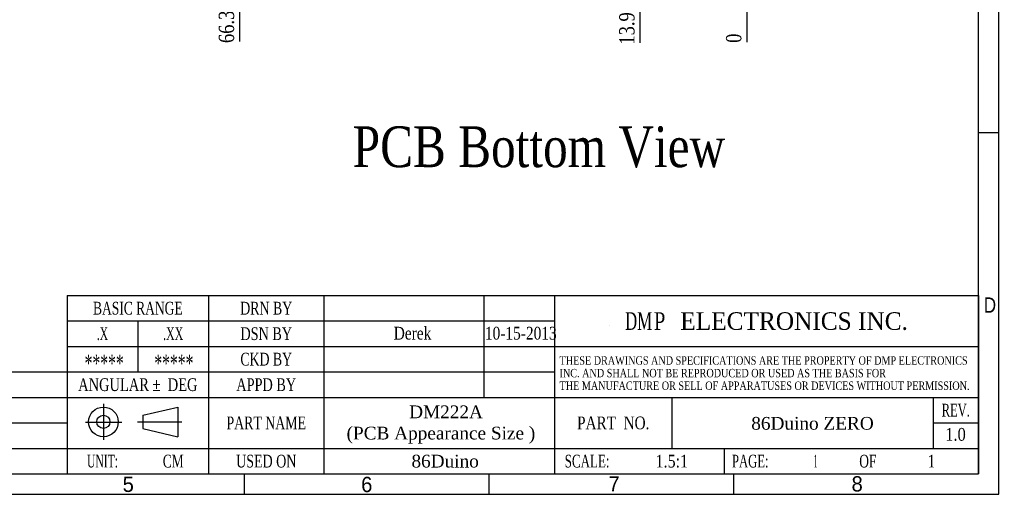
# Model space of a CAD drawing. Header units: millimetres. Extents: x 861 to 1254, y -31 to 249.
# Tile 20 of 41: x 1061 to 1254, y -27 to 66. Entities that reach past the tile are written whole.
import ezdxf
from ezdxf.enums import TextEntityAlignment as Align

# ---------------------------------------------------------------- set-up
doc = ezdxf.new("R2010")
doc.units = ezdxf.units.MM
doc.header["$LTSCALE"] = 32.67
doc.header["$PDMODE"] = 3
doc.header["$PDSIZE"] = 0.3125
doc.layers.get('0').update_dxf_attribs({"linetype": 'CONTINUOUS'})
doc.layers.get('Defpoints').update_dxf_attribs({"linetype": 'CONTINUOUS'})
doc.layers.add('尺寸標柱線', color=3, linetype='CONTINUOUS', lineweight=15)
doc.layers.add('文字線性', color=7, linetype='CONTINUOUS', lineweight=25)
doc.styles.get("Standard").update_dxf_attribs({"font": 'times.ttf', "width": 0.8})
doc.styles.add('TEXTSTYLE_0', font='txt', dxfattribs={"width": 0.8})
doc.styles.add('型式1', font='times.ttf')
doc.dimstyles.new('ISO-25(2)', dxfattribs={"dimtxt": 3, "dimasz": 2.5, "dimexe": 1, "dimexo": 1, "dimgap": 1, "dimtad": 1, "dimlfac": 0.666667, "dimdsep": 46, "dimtxsty": 'Standard', "dimcen": 2.5, "dimclrd": 3, "dimclre": 3, "dimclrt": 2, "dimadec": 0, "dimazin": 2, "dimtfac": 1, "dimtmove": 0, "dimatfit": 3, "dimfxl": 0, "dimarcsym": 0})

# ---------------------------------------------------------------- blocks, each defined once
blk = doc.blocks.new('*D254')
at = {"layer": 'Defpoints', "color": 0}
for p in [(1203.4, 80.18), (1203.4, 79.43), (1203.4, 64.12)]:
    blk.add_point(p, dxfattribs=at)
at = {"layer": '尺寸標柱線', "color": 3, "linetype": 'ByBlock', "lineweight": -2}
blk.add_line((1203.4, 79.18), (1203.4, 61.6), dxfattribs=at)
at = {"layer": '尺寸標柱線', "color": 2, "insert": (1200.88, 62.36), "char_height": 3, "attachment_point": 5, "rotation": 90}
blk.add_mtext('0', dxfattribs=at)
blk = doc.blocks.new('*D255')
at = {"layer": 'Defpoints', "color": 0}
for p in [(1182.45, 79.84), (1203.4, 79.43), (1182.45, 69.9)]:
    blk.add_point(p, dxfattribs=at)
at = {"layer": '尺寸標柱線', "color": 3, "linetype": 'ByBlock', "lineweight": -2}
blk.add_line((1182.45, 78.84), (1182.45, 61.49), dxfattribs=at)
at = {"layer": '尺寸標柱線', "color": 2, "insert": (1179.92, 65.19), "char_height": 3, "attachment_point": 5, "rotation": 90}
blk.add_mtext('13.97', dxfattribs=at)
blk = doc.blocks.new('*D256')
at = {"layer": 'Defpoints', "color": 0}
for p in [(1103.91, 87.46), (1203.4, 79.43), (1103.91, 70.26)]:
    blk.add_point(p, dxfattribs=at)
at = {"layer": '尺寸標柱線', "color": 3, "linetype": 'ByBlock', "lineweight": -2}
blk.add_line((1103.91, 86.46), (1103.91, 61.73), dxfattribs=at)
at = {"layer": '尺寸標柱線', "color": 2, "insert": (1101.38, 65.5), "char_height": 3, "attachment_point": 5, "rotation": 90}
blk.add_mtext('66.33', dxfattribs=at)

msp = doc.modelspace()

# ---------------------------------------------------------------- linework, layer by layer
at = {"color": 7, "linetype": 'Continuous', "lineweight": 30}
for p, q in [((1252.87, -27.104), (1252.87, 248.896)), ((1248.87, -23.104), (1248.87, 244.896)), ((1248.87, 43.896), (1252.87, 43.896)), ((864.87, -23.104), (1248.87, -23.104)), ((1104.87, -27.104), (1104.87, -23.104)), ((1152.87, -27.104), (1152.87, -23.104)), ((1200.87, -27.104), (1200.87, -23.104)), ((860.87, -27.104), (1252.87, -27.104))]:
    msp.add_line(p, q, dxfattribs=at)
at = {"color": 2, "linetype": 'Continuous', "lineweight": 30}
for p, q in [((1070.1, 11.908), (1165.725, 11.908)), ((1070.1, 11.908), (1070.1, -23.092)), ((1097.85, 11.908), (1097.85, -23.092)), ((1120.475, 11.908), (1120.475, -23.092)), ((1151.85, 11.908), (1151.85, -8.092)), ((1165.725, 11.908), (1165.725, -23.092)), ((1165.725, 11.908), (1248.85, 11.908)), ((1248.85, 11.908), (1248.85, -23.092)), ((1070.1, 6.908), (1165.725, 6.908)), ((1083.975, 6.908), (1083.975, -3.092)), ((1176.463, 6.021), (1176.463, 6.021)), ((1070.1, 1.908), (1248.85, 1.908)), ((897.939, -3.092), (1070.1, -3.092)), ((1070.1, -3.092), (1165.725, -3.092)), ((897.939, -8.092), (1070.1, -8.092)), ((1070.1, -8.092), (1248.85, -8.092)), ((1077.217, -9.38), (1077.217, -16.438)), ((1188.725, -8.092), (1188.725, -18.092)), ((1239.975, -8.092), (1239.975, -18.092)), ((1084.932, -11.585), (1091.822, -9.986)), ((1084.932, -11.585), (1084.932, -14.179)), ((1091.822, -9.986), (1091.822, -15.803)), ((897.939, -13.092), (1070.1, -13.092)), ((1073.709, -12.938), (1080.826, -12.938)), ((1083.899, -12.891), (1092.634, -12.891)), ((1239.975, -13.092), (1248.85, -13.092)), ((1084.932, -14.179), (1091.822, -15.803)), ((897.939, -18.092), (1070.1, -18.092)), ((1070.1, -18.092), (1248.85, -18.092)), ((1198.975, -18.092), (1198.975, -23.092)), ((1070.1, -23.092), (1248.85, -23.092))]:
    msp.add_line(p, q, dxfattribs=at)
for centre, radius in [((1077.216, -12.898), 2.915), ((1077.216, -12.893), 1.287)]:
    msp.add_circle(centre, radius, dxfattribs=at)

# ---------------------------------------------------------------- texts
for s, height, width, p, p2 in [('BASIC RANGE', 2.5, 0.716977, (1075.188, 8.158), (1092.761, 8.158)), ('DRN BY', 2.5, 0.73735, (1104.058, 8.158), (1114.266, 8.158)), ('DM', 3.45, 0.646698, (1179.546, 5.158), (1184.854, 5.158)), ('P', 3.45, 0.792704, (1185.202, 5.158), (1187.448, 5.158)), (' ELECTRONICS INC.', 3.45, 0.973801, (1189.142, 5.158), (1235.028, 5.158)), ('.X', 2.5, 0.619715, (1075.925, 3.158), (1078.149, 3.158)), ('.XX', 2.5, 0.635375, (1088.925, 3.158), (1092.899, 3.158)), ('DSN BY', 2.5, 0.754377, (1104.095, 3.158), (1114.23, 3.158)), ('*****', 3.45, 0.602386, (1073.535, -3.137), (1081.207, -3.137)), ('*****', 3.45, 0.602386, (1087.206, -3.137), (1094.878, -3.137)), ('CKD BY', 2.5, 0.732083, (1104.095, -1.842), (1114.23, -1.842)), ('ANGULAR %%P  DEG', 2.5, 0.769255, (1072.272, -6.842), (1095.678, -6.842)), ('APPD BY', 2.5, 0.757957, (1103.292, -6.842), (1115.032, -6.842)), ('REV.', 2.5, 0.662823, (1241.66, -11.842), (1247.165, -11.842)), ('PART NAME', 2.5, 0.735093, (1101.36, -14.342), (1116.964, -14.342)), ('PART  NO.', 2.5, 0.808751, (1170.134, -14.342), (1184.316, -14.342)), ('1.0', 2.5, 0.877443, (1242.336, -16.592), (1246.384, -16.592)), ('CM', 2.5, 0.710836, (1088.871, -21.842), (1092.954, -21.842)), ('USED ON', 2.5, 0.743204, (1103.256, -21.842), (1115.068, -21.842)), ('SCALE:', 2.5, 0.690961, (1167.706, -21.842), (1176.493, -21.842)), ('PAGE:', 2.5, 0.673438, (1200.509, -21.842), (1207.691, -21.842)), ('OF', 2.5, 0.710807, (1225.485, -21.842), (1228.839, -21.842)), ('UNIT:', 2.5, 0.618667, (1073.993, -21.842), (1080.081, -21.842)), ('1.5:1', 2.5, 0.849766, (1185.534, -21.842), (1191.895, -21.842)), ('1', 2.5, 0.39506, (1216.548, -21.842), (1217.277, -21.842)), ('1', 2.5, 0.768655, (1238.923, -21.842), (1240.341, -21.842))]:
    msp.add_text(s, height=height, dxfattribs=dict(at, width=width)).set_placement(p, p2, align=Align.FIT)
at = {"color": 2, "linetype": 'Continuous', "lineweight": 30, "style": 'TEXTSTYLE_0'}
for s, width, p, p2 in [('D', 1.2, (1249.921, 8.521), (1252.321, 8.521)), ('5', 1.1, (1080.995, -26.643), (1083.195, -26.643)), ('6', 1.1, (1127.779, -26.67), (1129.979, -26.67)), ('7', 1.1, (1176.299, -26.548), (1178.499, -26.548)), ('8', 1.1, (1223.973, -26.555), (1226.173, -26.555))]:
    msp.add_text(s, height=3, dxfattribs=dict(at, width=width)).set_placement(p, p2, align=Align.FIT)
at = {"color": 2, "linetype": 'Continuous'}
msp.add_text('86Duino ZERO', height=2.5, dxfattribs=at).set_placement((1204.303, -14.426))
at = {"color": 2, "linetype": 'Continuous', "lineweight": 30, "char_height": 2.5, "attachment_point": 1}
for s, insert in [('Derek', (1134.166, 5.752)), ('10-15-2013', (1152.049, 5.752))]:
    msp.add_mtext(s, dxfattribs=dict(at, insert=insert))
at = {"color": 2, "linetype": 'Continuous', "lineweight": 30, "insert": (1166.198, -0.023), "char_height": 1.65, "width": 110.69325, "attachment_point": 1, "line_spacing_factor": 0.9}
msp.add_mtext(' THESE DRAWINGS AND SPECIFICATIONS ARE THE PROPERTY OF DMP ELECTRONICS\\P INC. AND SHALL NOT BE REPRODUCED OR USED AS THE BASIS FOR\\P THE MANUFACTURE OR SELL OF APPARATUSES OR DEVICES WITHOUT PERMISSION.', dxfattribs=at)
at = {"layer": '尺寸標柱線', "linetype": 'Continuous', "insert": (1162.651, 45.082), "char_height": 8, "width": 97.3855, "attachment_point": 2, "line_spacing_factor": 0.9}
msp.add_mtext('PCB Bottom View', dxfattribs=at)
at = {"layer": '文字線性', "color": 2, "linetype": 'ByBlock', "insert": (1124.919, -9.677), "char_height": 2.5, "attachment_point": 1, "style": '型式1'}
msp.add_mtext_dynamic_manual_height_columns('             DM222A\\P(PCB Appearance Size )', width=38.38245, gutter_width=15, heights=[0], dxfattribs=at)
at = {"layer": '文字線性', "color": 2, "insert": (1144.254, -19.345), "char_height": 2.5, "width": 36.34, "attachment_point": 2, "line_spacing_factor": 0.9, "style": '型式1'}
msp.add_mtext('86Duino', dxfattribs=at)

# ---------------------------------------------------------------- dimensions: what is measured, and where the dimension line sits
at = {"layer": '尺寸標柱線'}
for feature_location, offset, origin, picture, middle in [((1103.91, 87.458), (0, -17.199), (1203.405, 79.428), '*D256', (1101.379, 65.496)), ((1182.45, 79.838), (0, -9.943), (1203.405, 79.428), '*D255', (1179.919, 65.195)), ((1203.404550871, 80.17799389), (0, -16.056871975), (1203.404550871, 79.42799389), '*D254', (1200.878595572, 62.362362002))]:
    dim = msp.add_ordinate_dim(feature_location=feature_location, offset=offset, dtype=1, origin=origin, dimstyle='ISO-25(2)', override={"dimarcsym": 1}, dxfattribs=at)
    dim.commit()
    dim.dimension.update_dxf_attribs({"geometry": picture, "text_midpoint": middle})

doc.saveas('drawing.dxf')
